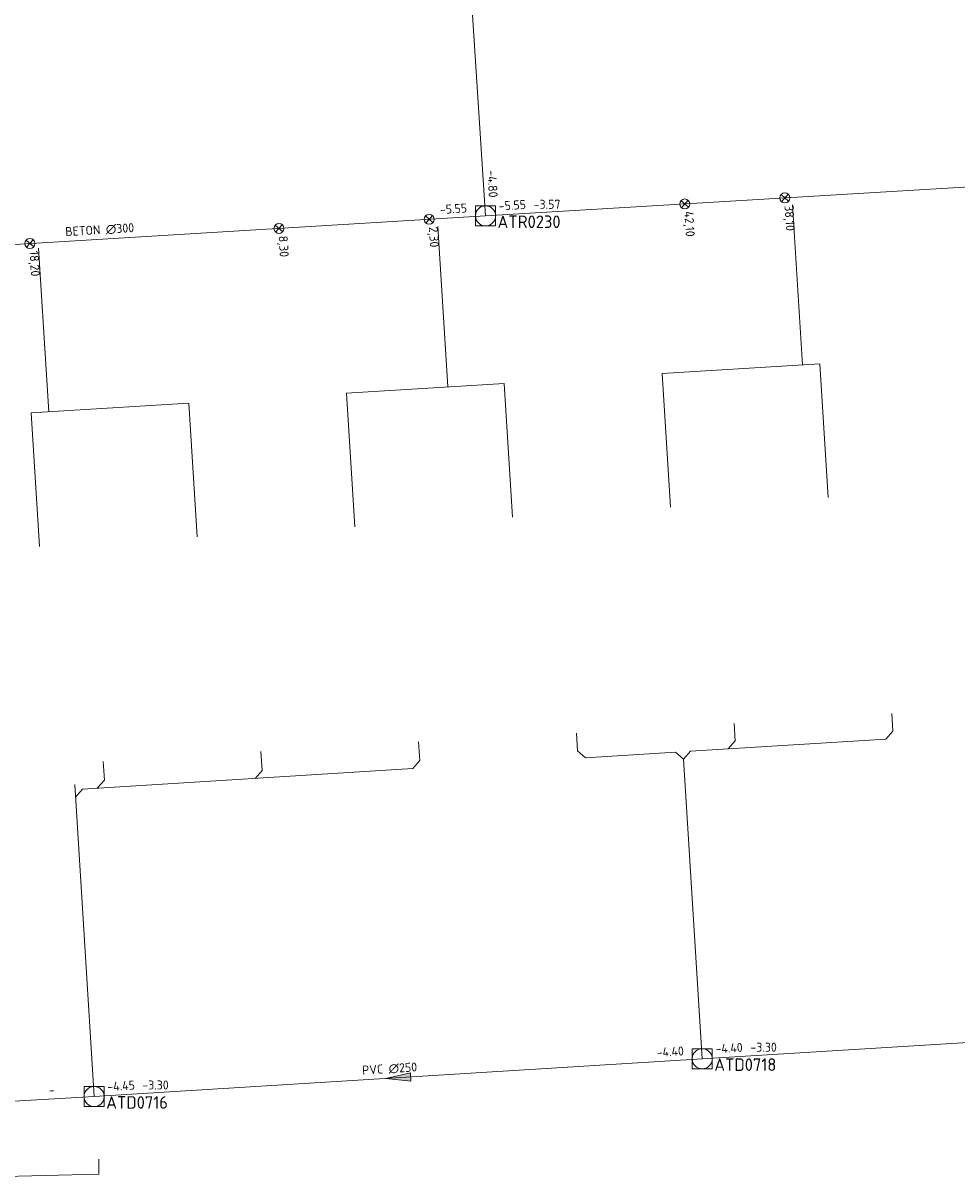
# Model space of a CAD drawing. Header units: metres. Extents: x 162232 to 162755, y 502539 to 502988.
# Tile 42 of 64: x 162558 to 162595, y 502710 to 502756. Entities that reach past the tile are written whole.
import ezdxf

# ---------------------------------------------------------------- set-up
doc = ezdxf.new("R2010")
doc.units = ezdxf.units.M
doc.header["$LTSCALE"] = 0.001
for name, color, linetype, lineweight in [('B-WE-RI-HWA_BOB-T18', 150, 'Continuous', 0), ('B-WE-RI-HWA_HUISAANSLUITING_PVC_125-G', 150, 'Continuous', 13), ('B-WE-RI-HWA_HULPSTUK_INLAAT-S', 150, 'Continuous', 13), ('B-WE-RI-HWA_HULPSTUK_INLAAT-T18', 150, 'Continuous', 0), ('B-WE-RI-HWA_MATERIAAL-T18', 150, 'Continuous', 0), ('B-WE-RI-HWA_PUTDEKSELHOOGTE-T18', 150, 'Continuous', 0), ('B-WE-RI-HWA_PUTNUMMER-T25', 150, 'Continuous', 0), ('B-WE-RI-HWA_RIOOLPUT_INSPECTIEPUT-S', 150, 'Continuous', 13), ('B-WE-RI-HWA_TRANSPORTLEIDING_BETON_300-G', 150, 'Continuous', 13), ('B-WE-RI-VWA_BOB-T18', 20, 'Continuous', 0), ('B-WE-RI-VWA_HUISAANSLUITING_PVC_125-G', 20, 'Continuous', 13), ('B-WE-RI-VWA_HUISAANSLUITING_PVC_160-G', 20, 'Continuous', 13), ('B-WE-RI-VWA_MATERIAAL-T18', 20, 'Continuous', 0), ('B-WE-RI-VWA_PUTDEKSELHOOGTE-T18', 20, 'Continuous', 0), ('B-WE-RI-VWA_PUTNUMMER-T25', 20, 'Continuous', 0), ('B-WE-RI-VWA_RIOOLPUT_INSPECTIEPUT-S', 20, 'Continuous', 13), ('B-WE-RI-VWA_STROOMRICHTING-S', 20, 'Continuous', 13), ('B-WE-RI-VWA_TRANSPORTLEIDING_PVC_250-G', 20, 'Continuous', 13), ('Default', 7, 'Continuous', 0)]:
    doc.layers.add(name, color=color, linetype=linetype, lineweight=lineweight)
doc.styles.add('NLCS-ISO', font='NLCS-ISO.ttf')

# ---------------------------------------------------------------- blocks, each defined once
blk = doc.blocks.new('SRI-STROOMRICHTING-SO')
at = {"layer": 'Default', "linetype": 'Continuous'}
blk.add_hatch(color=256, dxfattribs=at).paths.add_polyline_path([(-0.0025, 0.00083), (-0.0025, -0.00083), (0.0025, 0)])
at = {"flags": 128}
blk.add_lwpolyline([(0.0025, 0), (-0.0025, -0.00083), (-0.0025, 0.00083), (0.0025, 0)], dxfattribs=at)
blk = doc.blocks.new('B-SRI-PUT_VWA-SO')
at = {"flags": 128}
for points in [[(-0.002, 0.002), (0.002, 0.002), (0.002, -0.002), (-0.002, -0.002), (-0.002, 0.002)], [(0.002, -0.002), (0.002, 0.002), (-0.002, 0.002), (-0.002, -0.002), (0.002, -0.002)]]:
    blk.add_lwpolyline(points, dxfattribs=at)
blk.add_circle((0, 0), 0.002)
blk = doc.blocks.new('B-SRI-PUT_HWA-SO')
at = {"flags": 128}
blk.add_lwpolyline([(-0.002, -0.002), (0.002, -0.002), (0.002, 0.002), (-0.002, 0.002), (-0.002, -0.002)], dxfattribs=at)
blk.add_circle((0, 0), 0.002)
blk = doc.blocks.new('SRI-HULP_INLAAT-SO')
for p, q in [((-0.00071, 0.00071), (0.00071, -0.00071)), ((-0.00071, -0.00071), (0.00071, 0.00071))]:
    blk.add_line(p, q)
blk.add_circle((0, 0), 0.001)

msp = doc.modelspace()

# ---------------------------------------------------------------- linework, layer by layer
at = {"layer": 'B-WE-RI-HWA_HUISAANSLUITING_PVC_125-G', "flags": 128}
for points in [[(162588.657, 502742.22), (162588.259, 502748.596)], [(162574.525, 502741.338), (162574.126, 502747.735)], [(162558.607, 502740.345), (162558.2, 502746.864)], [(162583.059, 502741.871), (162589.346, 502742.263)], [(162589.346, 502742.263), (162589.678, 502736.934)], [(162570.483, 502741.086), (162576.771, 502741.478)], [(162576.771, 502741.478), (162577.103, 502736.15)], [(162583.059, 502741.871), (162583.391, 502736.543)], [(162570.483, 502741.086), (162570.815, 502735.758)], [(162557.908, 502740.302), (162564.196, 502740.694)], [(162564.196, 502740.694), (162564.528, 502735.367)], [(162557.908, 502740.302), (162558.24, 502734.974)], [(162547.931, 502719.345), (162548.559, 502713.52), (162555.849, 502713.806), (162556.306, 502709.845), (162560.607, 502709.959), (162560.607, 502710.549)]]:
    msp.add_lwpolyline(points, dxfattribs=at)
at = {"layer": 'B-WE-RI-HWA_TRANSPORTLEIDING_BETON_300-G', "flags": 128}
for points in [[(162576.021, 502748.154), (162573.436, 502788.026)], [(162625.94, 502751.147), (162576.021, 502748.154)], [(162576.021, 502748.154), (162546.114, 502746.339)]]:
    msp.add_lwpolyline(points, dxfattribs=at)
at = {"layer": 'B-WE-RI-VWA_HUISAANSLUITING_PVC_125-G', "flags": 128}
for points in [[(162592.263, 502727.616), (162592.219, 502728.315)], [(162585.977, 502727.224), (162585.933, 502727.923)], [(162579.688, 502726.832), (162579.644, 502727.531)], [(162584.199, 502726.813), (162591.982, 502727.298)], [(162585.696, 502726.906), (162585.977, 502727.224)], [(162591.982, 502727.298), (162592.263, 502727.616)], [(162567.112, 502726.048), (162567.065, 502726.797)], [(162573.398, 502726.44), (162573.351, 502727.189)], [(162580.006, 502726.552), (162579.688, 502726.832)], [(162580.006, 502726.552), (162583.601, 502726.776)], [(162583.601, 502726.776), (162583.919, 502726.495)], [(162583.919, 502726.495), (162584.199, 502726.813)], [(162560.823, 502725.656), (162560.776, 502726.405)], [(162573.117, 502726.122), (162573.398, 502726.44)], [(162559.953, 502725.302), (162573.117, 502726.122)], [(162566.831, 502725.73), (162567.112, 502726.048)], [(162560.542, 502725.338), (162560.823, 502725.656)], [(162559.672, 502724.983), (162559.953, 502725.302)]]:
    msp.add_lwpolyline(points, dxfattribs=at)
at = {"layer": 'B-WE-RI-VWA_HUISAANSLUITING_PVC_160-G', "flags": 128}
for points in [[(162583.919, 502726.495), (162584.663, 502714.555)], [(162559.641, 502725.483), (162560.416, 502713.048)]]:
    msp.add_lwpolyline(points, dxfattribs=at)
at = {"layer": 'B-WE-RI-VWA_TRANSPORTLEIDING_PVC_250-G', "flags": 128}
for points in [[(162612.782, 502716.282), (162584.663, 502714.555)], [(162584.663, 502714.555), (162560.416, 502713.048)], [(162560.416, 502713.048), (162541.905, 502711.98)]]:
    msp.add_lwpolyline(points, dxfattribs=at)

# ---------------------------------------------------------------- block references
at = {"layer": 'B-WE-RI-HWA_HULPSTUK_INLAAT-S', "linetype": 'Continuous', "lineweight": 0, "xscale": 200, "yscale": 200}
for p, rotation in [((162583.965, 502748.63), 183.4311829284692), ((162587.958, 502748.87), 183.4311829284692), ((162573.775, 502748.018), 183.4729144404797), ((162567.786, 502747.654), 183.4729144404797), ((162557.854, 502747.052), 183.4729144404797)]:
    msp.add_blockref('SRI-HULP_INLAAT-SO', p, dxfattribs=dict(at, rotation=rotation))
at = {"layer": 'B-WE-RI-HWA_RIOOLPUT_INSPECTIEPUT-S', "linetype": 'Continuous', "lineweight": 0, "xscale": 200, "yscale": 200}
msp.add_blockref('B-SRI-PUT_HWA-SO', (162576.021, 502748.154), dxfattribs=at)
at = {"layer": 'B-WE-RI-VWA_RIOOLPUT_INSPECTIEPUT-S', "linetype": 'Continuous', "lineweight": 0, "xscale": 200, "yscale": 200}
for p in [(162584.663, 502714.555), (162560.416, 502713.048)]:
    msp.add_blockref('B-SRI-PUT_VWA-SO', p, dxfattribs=at)
at = {"layer": 'B-WE-RI-VWA_STROOMRICHTING-S', "linetype": 'Continuous', "lineweight": 0, "xscale": 200, "yscale": 200, "rotation": 183.5564736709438}
msp.add_blockref('SRI-STROOMRICHTING-SO', (162572.54, 502713.802), dxfattribs=at)

# ---------------------------------------------------------------- texts
at = {"layer": 'B-WE-RI-HWA_BOB-T18', "linetype": 'Continuous', "lineweight": 0, "char_height": 0.36, "attachment_point": 7, "line_spacing_factor": 0.8, "style": 'NLCS-ISO'}
for s, insert, rotation in [('{\\C256;-4.80}', (162576.085, 502749.962), 273.7094), ('{\\C256;-5.55}', (162574.213, 502748.226), 3.4729), ('{\\C256;-5.55}', (162576.559, 502748.368), 3.4312)]:
    msp.add_mtext(s, dxfattribs=dict(at, insert=insert, rotation=rotation))
at = {"layer": 'B-WE-RI-HWA_HULPSTUK_INLAAT-T18', "linetype": 'Continuous', "lineweight": 0, "char_height": 0.36, "attachment_point": 7, "line_spacing_factor": 0.8, "style": 'NLCS-ISO'}
for s, insert, rotation in [('{\\C256;38,10}', (162587.858, 502748.563), 273.4312), ('{\\C256;42,10}', (162583.865, 502748.324), 273.4312), ('{\\C256;2,30}', (162573.675, 502747.711), 273.4729), ('{\\C256;8,30}', (162567.686, 502747.348), 273.4729), ('{\\C256;18,20}', (162557.754, 502746.745), 273.4729)]:
    msp.add_mtext(s, dxfattribs=dict(at, insert=insert, rotation=rotation))
at = {"layer": 'B-WE-RI-HWA_MATERIAAL-T18', "linetype": 'Continuous', "lineweight": 0, "insert": (162560.649, 502747.403), "char_height": 0.36, "attachment_point": 8, "rotation": 3.4729, "line_spacing_factor": 0.8, "style": 'NLCS-ISO'}
msp.add_mtext('{\\C256;BETON ∅300}', dxfattribs=at)
at = {"layer": 'B-WE-RI-HWA_PUTDEKSELHOOGTE-T18', "linetype": 'Continuous', "lineweight": 0, "insert": (162577.941, 502748.435), "char_height": 0.36, "attachment_point": 7, "line_spacing_factor": 0.8, "style": 'NLCS-ISO'}
msp.add_mtext('{\\C256;-3.57}', dxfattribs=at)
at = {"layer": 'B-WE-RI-HWA_PUTNUMMER-T25', "linetype": 'Continuous', "lineweight": 0, "insert": (162576.501, 502747.669), "char_height": 0.5, "attachment_point": 7, "line_spacing_factor": 0.8, "style": 'NLCS-ISO'}
msp.add_mtext('{\\C256;ATR0230}', dxfattribs=at)
at = {"layer": 'B-WE-RI-VWA_BOB-T18', "linetype": 'Continuous', "lineweight": 0, "char_height": 0.36, "attachment_point": 7, "line_spacing_factor": 0.8, "style": 'NLCS-ISO'}
for s, insert, rotation in [('{\\C256;-4.40}', (162582.855, 502714.624), 3.5565), ('{\\C256;-4.40}', (162585.201, 502714.77), 3.5146), ('{\\C256;-4.45}', (162560.954, 502713.263), 3.5565), ('{\\C256;-}', (162558.609, 502713.125), 3.302)]:
    msp.add_mtext(s, dxfattribs=dict(at, insert=insert, rotation=rotation))
at = {"layer": 'B-WE-RI-VWA_MATERIAAL-T18', "linetype": 'Continuous', "lineweight": 0, "insert": (162572.21, 502713.963), "char_height": 0.36, "attachment_point": 8, "rotation": 3.5565, "line_spacing_factor": 0.8, "style": 'NLCS-ISO'}
msp.add_mtext('{\\C256;PVC ∅250}', dxfattribs=at)
at = {"layer": 'B-WE-RI-VWA_PUTDEKSELHOOGTE-T18', "linetype": 'Continuous', "lineweight": 0, "char_height": 0.36, "attachment_point": 7, "line_spacing_factor": 0.8, "style": 'NLCS-ISO'}
for insert in [(162586.583, 502714.836), (162562.336, 502713.329)]:
    msp.add_mtext('{\\C256;-3.30}', dxfattribs=dict(at, insert=insert))
at = {"layer": 'B-WE-RI-VWA_PUTNUMMER-T25', "linetype": 'Continuous', "lineweight": 0, "char_height": 0.5, "attachment_point": 7, "line_spacing_factor": 0.8, "style": 'NLCS-ISO'}
for s, insert in [('{\\C256;ATD0718}', (162585.143, 502714.07)), ('{\\C256;ATD0716}', (162560.896, 502712.563))]:
    msp.add_mtext(s, dxfattribs=dict(at, insert=insert))

doc.saveas('drawing.dxf')
